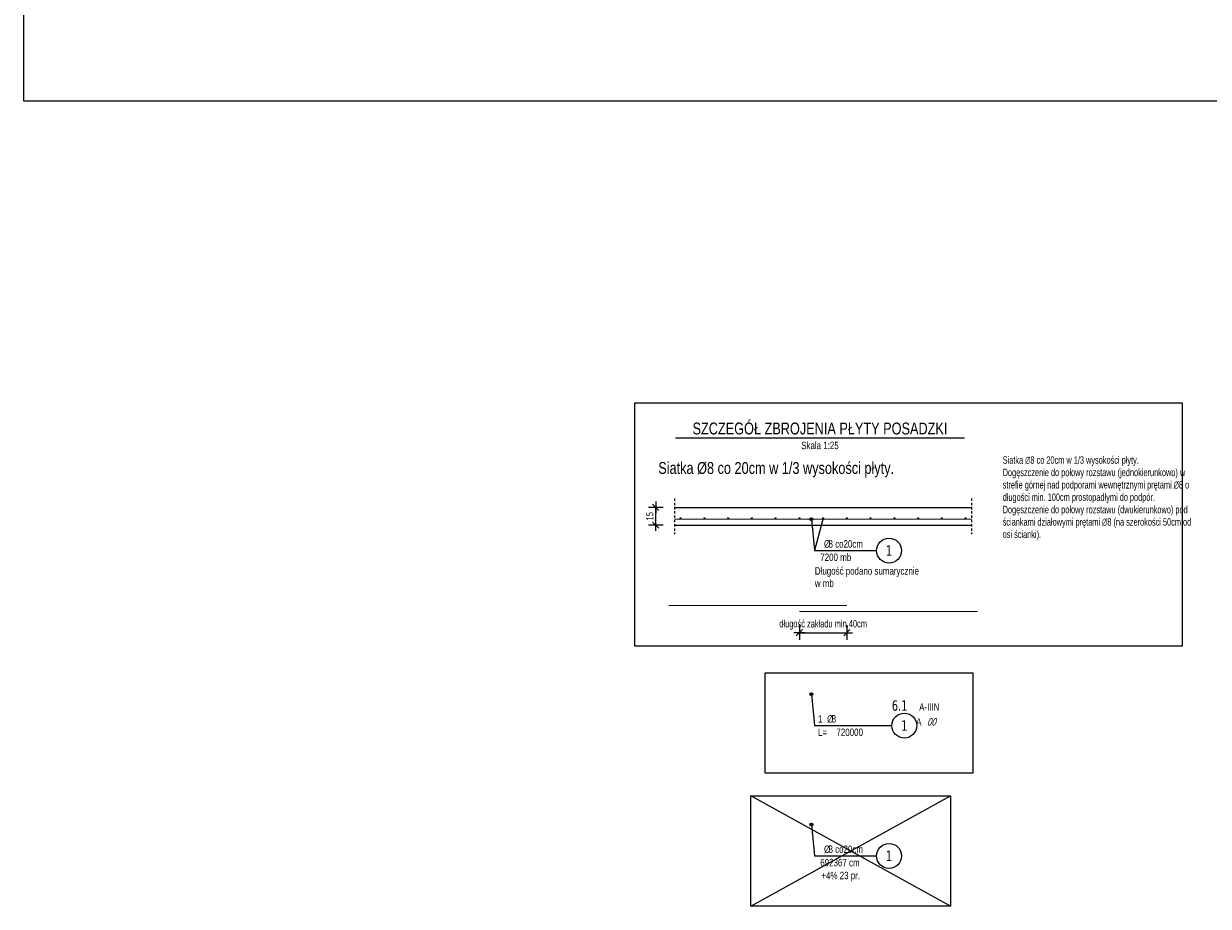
# Model space of a CAD drawing. Header units: millimetres. Extents: x -12530 to -8179, y -9211 to -4584.
# Tile 1 of 6: x -12530 to -11533, y -9211 to -8468. Entities that reach past the tile are written whole.
import ezdxf
from ezdxf.enums import TextEntityAlignment as Align

# ---------------------------------------------------------------- set-up
doc = ezdxf.new("R2010")
doc.units = ezdxf.units.MM
doc.header["$LTSCALE"] = 10
doc.linetypes.add('MP', pattern=[0.36, 0.2, -0.16])
for name, color, linetype, plot in [('BA_obw', 230, 'Continuous', False), ('BZ_obw', 230, 'Continuous', False), ('BZ_pom', 6, 'Continuous', False)]:
    doc.layers.add(name, color=color, linetype=linetype, plot=plot)
for name, color, linetype in [('BA_txg', 3, 'Continuous'), ('BD_lpm', 1, 'MP'), ('BD_wic', 1, 'Continuous'), ('BZ_odn', 1, 'Continuous'), ('BZ_opi1', 7, 'Continuous'), ('BZ_opi2', 4, 'Continuous'), ('BZ_opi4', 53, 'Continuous'), ('BZ_P_prz', 4, 'Continuous'), ('BZ_P_wid', 3, 'Continuous'), ('BZ_sym', 7, 'Continuous'), ('BZ_txg', 3, 'Continuous'), ('BZ_txs', 2, 'Continuous'), ('BZ_wym', 1, 'Continuous')]:
    doc.layers.add(name, color=color, linetype=linetype)
doc.styles.add('BIKTBG', font='tahoma.ttf', dxfattribs={"width": 0.85})
doc.styles.add('BIKTG', font='bikromsw.shx', dxfattribs={"width": 0.8})
doc.styles.add('BIKTS', font='bikromsw.shx', dxfattribs={"width": 0.8})
doc.styles.add('BIKWYM', font='bikromsw.shx', dxfattribs={"width": 0.6})
doc.dimstyles.new('BZ_KP_25_cm', dxfattribs={"dimscale": 0.25, "dimtxt": 25, "dimasz": 1.666667, "dimexe": 24, "dimexo": 0, "dimgap": 0, "dimtad": 0, "dimdec": 1, "dimrnd": 0.5, "dimzin": 9, "dimdsep": 46, "dimtxsty": 'BIKWYM', "dimblk": 'WYM-KR', "dimblk1": 'WYM-KP', "dimblk2": 'WYM-KP', "dimsah": 1, "dimcen": 0, "dimdle": 20, "dimclrd": 256, "dimclre": 256, "dimclrt": 7, "dimadec": 0, "dimazin": 0, "dimtfac": 0.033333, "dimtdec": 1, "dimtmove": 0, "dimatfit": 3, "dimldrblk": 'WYM-KP', "dimfxl": 1, "dimtvp": 0.8, "dimtolj": 1, "dimarcsym": 0})
doc.dimstyles.new('BZ_KR_25_cm', dxfattribs={"dimscale": 0.25, "dimtxt": 25, "dimasz": 1.666667, "dimexe": 24, "dimexo": 0, "dimgap": 0, "dimtad": 0, "dimdec": 1, "dimrnd": 0.5, "dimzin": 9, "dimdsep": 46, "dimtxsty": 'BIKWYM', "dimblk": 'WYM-KR', "dimcen": 0, "dimdle": 20, "dimclrd": 256, "dimclre": 256, "dimclrt": 2, "dimadec": 0, "dimazin": 0, "dimtfac": 0.033333, "dimtdec": 1, "dimtmove": 0, "dimatfit": 3, "dimldrblk": 'WYM-KR', "dimfxl": 25, "dimfxlon": 1, "dimtvp": 0.8, "dimtolj": 1, "dimarcsym": 0})

# ---------------------------------------------------------------- blocks, each defined once
blk = doc.blocks.new('eoprz')
blk = doc.blocks.new('PRET3')
blk.add_hatch(color=0).paths.add_polyline_path([(0.5, 0, 1), (-0.5, 0, 1)])
at = {"color": 0}
blk.add_circle((0, 0), 0.5, dxfattribs=at)
blk = doc.blocks.new('WYM-KR')
at = {"linetype": 'ByBlock'}
blk.add_line((11.52, 0), (-11.52, 0), dxfattribs=at)
at = {"color": 7, "linetype": 'ByBlock'}
blk.add_line((6.24, 6.24), (-6.24, -6.24), dxfattribs=at)
blk = doc.blocks.new('*D27')
at = {"layer": 'BZ_wym', "lineweight": -2}
for p, q in [((-11991.6, -8874.88), (-12003.85, -8874.88)), ((-11997.85, -8889.47), (-11997.85, -8875.3)), ((-11991.6, -8889.88), (-12003.85, -8889.88))]:
    blk.add_line(p, q, dxfattribs=at)
at = {"layer": 'Defpoints', "color": 0}
for p in [(-11997.85, -8874.88), (-11981.87, -8874.88), (-11981.87, -8889.88)]:
    blk.add_point(p, dxfattribs=at)
at = {"layer": 'BZ_wym', "lineweight": -2, "xscale": 0.4166666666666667, "yscale": 0.4166666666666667, "zscale": 0.4166666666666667}
for p, rotation in [((-11997.85, -8874.88), 90), ((-11997.85, -8889.88), 270)]:
    blk.add_blockref('WYM-KR', p, dxfattribs=dict(at, rotation=rotation))
at = {"layer": 'BZ_wym', "color": 2, "lineweight": -2, "insert": (-12002.85, -8882.38), "char_height": 6.25, "attachment_point": 5, "rotation": 90, "style": 'BIKWYM'}
blk.add_mtext('\\A1;15', dxfattribs=at)
blk = doc.blocks.new('*D28')
at = {"layer": 'BZ_wym', "lineweight": -2}
for p, q in [((-11876.87, -8974.25), (-11876.87, -8986.5)), ((-11836.87, -8974.25), (-11836.87, -8986.5)), ((-11877.28, -8980.5), (-11877.7, -8980.5)), ((-11876.87, -8980.5), (-11836.87, -8980.5)), ((-11836.45, -8980.5), (-11836.03, -8980.5))]:
    blk.add_line(p, q, dxfattribs=at)
at = {"layer": 'Defpoints', "color": 0}
for p in [(-11876.87, -8962.54), (-11836.87, -8957.54), (-11836.87, -8980.5)]:
    blk.add_point(p, dxfattribs=at)
at = {"layer": 'BZ_wym', "lineweight": -2, "xscale": 0.4166666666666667, "yscale": 0.4166666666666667, "zscale": 0.4166666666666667}
blk.add_blockref('WYM-KR', (-11876.87, -8980.5), dxfattribs=at)
at = {"layer": 'BZ_wym', "lineweight": -2, "xscale": 0.4166666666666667, "yscale": 0.4166666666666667, "zscale": 0.4166666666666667, "rotation": 180}
blk.add_blockref('WYM-KR', (-11836.87, -8980.5), dxfattribs=at)
at = {"layer": 'BZ_wym', "color": 2, "lineweight": -2, "insert": (-11856.87, -8973.83), "char_height": 6.25, "attachment_point": 5, "style": 'BIKWYM'}
blk.add_mtext('\\A1;długość zakładu min.40cm', dxfattribs=at)
blk = doc.blocks.new('WYM-KP')
blk.add_hatch(color=256).paths.add_polyline_path([(3, 0, 1), (-3, 0, 1)])
blk.add_circle((0, 0), 3)
blk = doc.blocks.new('bik_BlkOpPret', base_point=(1524.45, 7050.26))
at = {"layer": 'BZ_opi1', "style": 'BIKTS', "width": 0.6}
for tag, p in [('SZTUK', (1533.83, 7057.76)), ('PRZEDR_FI', (1554.72, 7057.76)), ('PRZEKROJ', (1563.29, 7057.76)), ('PRZEDR_L', (1533.83, 7024.01)), ('DLUGOSC', (1568.65, 7024.01)), ('UWAGA', (1533.83, 6997.76))]:
    blk.add_attdef(tag, p, '', height=18.75, dxfattribs=at)
at = {"layer": 'BZ_opi2', "style": 'BIKTBG', "width": 0.6}
blk.add_attdef('NUMER', text='', height=26.25, dxfattribs=at).set_placement((1620.77, 7050.26), align=Align.MIDDLE_CENTER)
at = {"layer": 'BZ_pom', "width": 0.6}
for tag, p, height, style in [('POZYCJA', (1589.27, 7087.76), 26.25, 'BIKTBG'), ('GATUNEK', (1630.22, 7087.76), 18.75, 'BIKTS'), ('METODA_L', (1639.09, 7050.26), 18.75, 'BIKTS'), ('EURO_KOD', (1663.74, 7050.26), 18.75, 'BIKTS')]:
    blk.add_attdef(tag, p, '', height=height, dxfattribs=dict(at, style=style))
at = {"layer": 'BZ_wym', "width": 0.6}
for tag, p, height, style, flags in [('PRZEDR_NR', (1533.83, 6969.63), 26.25, 'BIKTBG', 1), ('PRZEDR_SZT', (1533.83, 6941.51), 18.75, 'BIKTS', 1), ('TYP_PRETA', (1533.83, 6913.38), 18.75, 'BIKTS', 3), ('EURO_KOD_SEGMENTY', (1567.58, 6885.26), 18.75, 'BIKTS', 3), ('HAK_1', (1533.83, 6857.13), 18.75, 'BIKTS', 3), ('HAK_2', (1533.83, 6829.01), 18.75, 'BIKTS', 3), ('ID', (1533.83, 6800.88), 18.75, 'BIKTS', 3), ('ID_C', (1533.83, 6772.76), 18.75, 'BIKTS', 3), ('b_atr_0', (1533.83, 6744.63), 18.75, 'BIKTS', 3)]:
    blk.add_attdef(tag, p, '', height=height, dxfattribs=dict(at, style=style, flags=flags))
blk = doc.blocks.new('bik_BlkOpPretU', base_point=(18572.85, 5991.36))
at = {"layer": 'BZ_opi2', "style": 'BIKTBG', "width": 0.8}
blk.add_attdef('NUMER', text='', height=26.25, dxfattribs=at).set_placement((18420.64, 5991.36), align=Align.MIDDLE_CENTER)
at = {"layer": 'BZ_opi4', "style": 'BIKTS', "width": 0.8}
for tag, p in [('SZTUK', (18467.14, 5998.86)), ('PRZEDR_FI', (18535, 5998.86)), ('PRZEKROJ', (18546.43, 5998.86)), ('UWAGA', (18467.14, 5965.11))]:
    blk.add_attdef(tag, p, '', height=18.75, dxfattribs=at)
at = {"layer": 'BZ_pom', "width": 0.8}
for tag, p, height, style in [('POZYCJA', (18452.14, 6028.86), 26.25, 'BIKTBG'), ('GATUNEK', (18346.58, 6028.86), 18.75, 'BIKTS'), ('METODA_L', (18348.57, 5991.36), 18.75, 'BIKTS')]:
    blk.add_attdef(tag, p, '', height=height, dxfattribs=dict(at, style=style))
at = {"layer": 'BZ_wym', "width": 0.8}
for tag, p, height, style, flags in [('PRZEDR_L', (18467.14, 5936.98), 18.75, 'BIKTS', 1), ('DLUGOSC', (18467.14, 5908.86), 18.75, 'BIKTS', 1), ('TYP_PRETA', (18467.14, 5880.73), 18.75, 'BIKTS', 3), ('PRZEDR_NR', (18467.14, 5852.61), 26.25, 'BIKTBG', 1), ('PRZEDR_SZT', (18467.14, 5824.48), 18.75, 'BIKTS', 1), ('EURO_KOD', (18467.14, 5796.36), 18.75, 'BIKTS', 3), ('EURO_KOD_SEGMENTY', (18507.85, 5796.36), 18.75, 'BIKTS', 3), ('HAK_1', (18467.14, 5768.23), 18.75, 'BIKTS', 3), ('HAK_2', (18467.14, 5740.11), 18.75, 'BIKTS', 3), ('ID', (18467.14, 5711.98), 18.75, 'BIKTS', 3), ('ID_C', (18467.14, 5683.86), 18.75, 'BIKTS', 3), ('b_atr_0', (18467.14, 5655.73), 18.75, 'BIKTS', 3)]:
    blk.add_attdef(tag, p, '', height=height, dxfattribs=dict(at, style=style, flags=flags))

msp = doc.modelspace()

# ---------------------------------------------------------------- linework, layer by layer
at = {"color": 3}
for points in [[(-11981.87, -8874.88), (-11731.87, -8874.88)], [(-11981.87, -8889.88), (-11731.87, -8889.88)]]:
    msp.add_lwpolyline(points, dxfattribs=at)
at = {"layer": 'BA_obw'}
msp.add_lwpolyline([(-12529.96, -4584.16), (-8179.17, -4584.16), (-8179.17, -8532.85), (-12529.96, -8532.85)], close=True, dxfattribs=at)
at = {"layer": 'BD_lpm'}
for points in [[(-11981.87, -8867.38), (-11981.87, -8897.38)], [(-11731.87, -8867.38), (-11731.87, -8897.38)]]:
    msp.add_lwpolyline(points, dxfattribs=at)
at = {"layer": 'BD_wic', "color": 5}
for p, q in [((-11917.8, -9210.91), (-11749.69, -9117.87)), ((-11749.69, -9210.91), (-11917.8, -9117.87))]:
    msp.add_line(p, q, dxfattribs=at)
at = {"layer": 'BZ_obw', "lineweight": -2}
msp.add_lwpolyline([(-12015.45, -8786.95), (-11554.54, -8786.95), (-11554.54, -8991.89), (-12015.45, -8991.89)], close=True, dxfattribs=at)
at = {"layer": 'BZ_odn', "color": 252, "lineweight": -2}
for centre in [(-11801.38, -8911.3), (-11801.38, -9168.47)]:
    msp.add_circle(centre, 10.5, dxfattribs=at)
at = {"layer": 'BZ_odn', "lineweight": -2}
msp.add_circle((-11788.52, -9058.7), 10.5, dxfattribs=at)
at = {"layer": 'BZ_P_wid', "lineweight": -2, "const_width": 0.8}
for points in [[(-11981.87, -8884.88), (-11731.87, -8884.88)], [(-11986.87, -8957.54), (-11836.87, -8957.54)], [(-11876.87, -8962.54), (-11726.87, -8962.54)]]:
    msp.add_lwpolyline(points, dxfattribs=at)
at = {"layer": 'BZ_txg'}
msp.add_lwpolyline([(-11981.19, -8816.48), (-11737.96, -8816.48)], dxfattribs=at)
at = {"layer": 'BZ_wym', "color": 8, "lineweight": -2}
msp.add_lwpolyline([(-11856.87, -8884.08), (-11864.26, -8911.3), (-11811.88, -8911.3)], dxfattribs=at)
at = {"layer": 'BZ_wym', "color": 3, "lineweight": -2}
msp.add_lwpolyline([(-11905.61, -9014.26), (-11730.76, -9014.26), (-11730.76, -9098.69), (-11905.61, -9098.69)], close=True, dxfattribs=at)
at = {"layer": 'BZ_wym', "color": 5, "lineweight": -2}
msp.add_lwpolyline([(-11917.8, -9117.87), (-11749.69, -9117.87), (-11749.69, -9210.91), (-11917.8, -9210.91)], close=True, dxfattribs=at)

# ---------------------------------------------------------------- block references
at = {"lineweight": -2}
ref = msp.add_blockref('bik_BlkOpPretU', (-11864.26, -8911.3), dxfattribs=at)
ref.add_attrib('NUMER', '1', dxfattribs={"layer": 'BZ_opi2', "lineweight": -2, "height": 8.75, "style": 'BIKTBG', "width": 0.8}).set_placement((-11801.38, -8911.3), align=Align.MIDDLE_CENTER)
ref.add_attrib('PRZEKROJ', '8 co20cm', (-11852.33, -8908.8), dxfattribs={"layer": 'BZ_opi4', "lineweight": -2, "height": 6.25, "style": 'BIKTS', "width": 0.8})
ref.add_attrib('UWAGA', '7200 mb', (-11859.26, -8920.05), dxfattribs={"layer": 'BZ_opi4', "lineweight": -2, "height": 6.25, "style": 'BIKTS', "width": 0.8})
ref.add_attrib('PRZEDR_FI', '%%c', (-11856.14, -8908.8), dxfattribs={"layer": 'BZ_opi4', "lineweight": -2, "height": 6.25, "style": 'BIKTS', "width": 0.8})
ref = msp.add_blockref('bik_BlkOpPret', (-11864.26, -9058.7), dxfattribs=at)
ref.add_attrib('NUMER', '1', dxfattribs={"layer": 'BZ_opi2', "lineweight": -2, "height": 8.75, "style": 'BIKTBG', "width": 0.8}).set_placement((-11788.52, -9058.7), align=Align.MIDDLE_CENTER)
ref.add_attrib('POZYCJA', '6.1', (-11799.02, -9046.2), dxfattribs={"layer": 'BZ_pom', "lineweight": -2, "height": 8.75, "style": 'BIKTBG', "width": 0.8})
ref.add_attrib('SZTUK', '1', (-11861.14, -9056.2), dxfattribs={"layer": 'BZ_opi1', "lineweight": -2, "height": 6.25, "style": 'BIKTS', "width": 0.8})
ref.add_attrib('GATUNEK', 'A-IIIN', (-11776.02, -9046.2), dxfattribs={"layer": 'BZ_pom', "lineweight": -2, "height": 6.25, "style": 'BIKTS', "width": 0.8})
ref.add_attrib('PRZEKROJ', '8', (-11849.71, -9056.2), dxfattribs={"layer": 'BZ_opi1', "lineweight": -2, "height": 6.25, "style": 'BIKTS', "width": 0.8})
ref.add_attrib('DLUGOSC', '720000', (-11845.66, -9067.45), dxfattribs={"layer": 'BZ_opi1', "lineweight": -2, "height": 6.25, "style": 'BIKTS', "width": 0.8})
ref.add_attrib('METODA_L', 'A', (-11778.55, -9058.7), dxfattribs={"layer": 'BZ_pom', "lineweight": -2, "height": 6.25, "style": 'BIKTS', "width": 0.8})
ref.add_attrib('PRZEDR_FI', '%%c', (-11853.52, -9056.2), dxfattribs={"layer": 'BZ_opi1', "lineweight": -2, "height": 6.25, "style": 'BIKTS', "width": 0.8})
ref.add_attrib('PRZEDR_L', 'L=', (-11861.14, -9067.45), dxfattribs={"layer": 'BZ_opi1', "lineweight": -2, "height": 6.25, "style": 'BIKTS', "width": 0.8})
ref.add_attrib('EURO_KOD', '00', (-11769.5, -9058.7), dxfattribs={"layer": 'BZ_pom', "lineweight": -2, "height": 6.25, "style": 'BIKTS', "oblique": 18, "width": 0.8})
ref = msp.add_blockref('bik_BlkOpPretU', (-11864.26, -9168.47), dxfattribs=at)
ref.add_attrib('NUMER', '1', dxfattribs={"layer": 'BZ_opi2', "lineweight": -2, "height": 8.75, "style": 'BIKTBG', "width": 0.8}).set_placement((-11801.38, -9168.47), align=Align.MIDDLE_CENTER)
ref.add_attrib('PRZEKROJ', '8 co20cm', (-11852.33, -9165.97), dxfattribs={"layer": 'BZ_opi4', "lineweight": -2, "height": 6.25, "style": 'BIKTS', "width": 0.8})
ref.add_attrib('UWAGA', '692367 cm', (-11859.26, -9177.22), dxfattribs={"layer": 'BZ_opi4', "lineweight": -2, "height": 6.25, "style": 'BIKTS', "width": 0.8})
ref.add_attrib('PRZEDR_FI', '%%c', (-11856.14, -9165.97), dxfattribs={"layer": 'BZ_opi4', "lineweight": -2, "height": 6.25, "style": 'BIKTS', "width": 0.8})
at = {"layer": 'BZ_P_prz', "color": 1, "lineweight": -2, "xscale": 0.8, "yscale": 0.8, "zscale": 0.8}
for p in [(-11976.87, -8884.08), (-11956.87, -8884.08), (-11936.87, -8884.08), (-11916.87, -8884.08), (-11896.87, -8884.08), (-11876.87, -8884.08), (-11856.87, -8884.08), (-11836.87, -8884.08), (-11816.87, -8884.08), (-11796.87, -8884.08), (-11776.87, -8884.08), (-11756.87, -8884.08), (-11736.87, -8884.08)]:
    msp.add_blockref('PRET3', p, dxfattribs=at)
at = {"layer": 'BZ_sym'}
ref = msp.add_blockref('eoprz', (-11859.53, -8816.48), dxfattribs=dict(at, xscale=0.25, yscale=0.25, zscale=0.25))
ref.add_attrib('Nazwa', 'SZCZEGÓŁ ZBROJENIA PŁYTY POSADZKI', dxfattribs={"layer": 'BZ_txg', "height": 10, "style": 'BIKTG', "width": 0.8}).set_placement((-11859.53, -8808.48), align=Align.MIDDLE_CENTER)
ref.add_attrib('Skala', 'Skala 1:25', dxfattribs={"layer": 'BZ_txs', "height": 6.25, "style": 'BIKTS', "width": 0.8}).set_placement((-11859.53, -8822.73), align=Align.MIDDLE_CENTER)

# ---------------------------------------------------------------- texts
at = {"layer": 'BA_txg', "style": 'BIKTG', "width": 0.8}
msp.add_text('Siatka %%C8 co 20cm w 1/3 wysokości płyty.', height=10, dxfattribs=at).set_placement((-11995.69, -8846.74))
at = {"layer": 'BZ_txs', "char_height": 6.25, "attachment_point": 1, "style": 'BIKTS'}
for s, insert, width in [('{\\Fbikromsw.shx|c1;\\W0.65;\\C2;Siatka ∅8 co 20cm w 1/3 wysokości płyty.\\PDogęszczenie do połowy rozstawu (jednokierunkowo) w strefie górnej nad podporami wewnętrznymi prętami ∅8 o długości min. 100cm prostopadłymi do podpór.\\PDogęszczenie do połowy rozstawu (dwukierunkowo) pod ściankami działowymi prętami ∅8 (na szerokości 50cm od osi ścianki).}', (-11705.72, -8831.93), 141.2793), ('{\\Fbikromsw.shx|c1;Długość podano sumarycznie w mb}', (-11863.85, -8925.3), 90.252), ('+4% 23 pr.', (-11858.34, -9181.82), 113.0116)]:
    msp.add_mtext(s, dxfattribs=dict(at, insert=insert, width=width))

# ---------------------------------------------------------------- dimensions: what is measured, and where the dimension line sits
at = {"layer": 'BZ_wym', "lineweight": -2}
dim = msp.add_linear_dim(base=(-11997.85, -8874.88), p1=(-11981.87, -8889.88), p2=(-11981.87, -8874.88), angle=90, dimstyle='BZ_KR_25_cm', override={"dimatfit": 1}, dxfattribs=at)
dim.commit()
dim.dimension.update_dxf_attribs({"geometry": '*D27', "text_midpoint": (-12002.85, -8882.38)})
dim = msp.add_linear_dim(base=(-11836.87, -8980.5), p1=(-11876.87, -8962.54), p2=(-11836.87, -8957.54), text='długość zakładu min.<>cm', dimstyle='BZ_KR_25_cm', override={"dimtxsty": 'BIKWYM', "dimatfit": 1}, dxfattribs=at)
dim.commit()
dim.dimension.update_dxf_attribs({"geometry": '*D28', "text_midpoint": (-11856.87, -8980.5), "dimtype": 160})

# ---------------------------------------------------------------- leaders
at = {"layer": 'BZ_odn', "color": 252, "lineweight": -2}
for points in [[(-11866.72, -8884.88), (-11864.26, -8911.3), (-11811.88, -8911.3)], [(-11866.72, -9142.05), (-11864.26, -9168.47), (-11811.88, -9168.47)]]:
    msp.add_leader(points, dimstyle='BZ_KP_25_cm', override={"dimclrd": 252}, dxfattribs=at)
at = {"layer": 'BZ_odn', "lineweight": -2}
msp.add_leader([(-11866.74, -9032.28), (-11864.26, -9058.7), (-11799.02, -9058.7)], dimstyle='BZ_KP_25_cm', dxfattribs=at)

doc.saveas('drawing.dxf')
